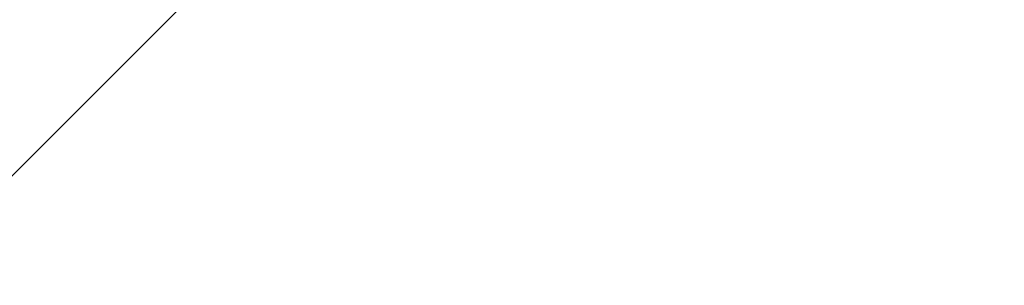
# Model space of a CAD drawing. Header units: millimetres. Extents: x -1777 to 1198744, y 17256 to 76241.
# Tile 152 of 201: x 128308.07 to 128323.48, y 52477.27 to 52481.43. Entities that reach past the tile are written whole.
import ezdxf

# ---------------------------------------------------------------- set-up
doc = ezdxf.new("R2010")
doc.units = ezdxf.units.MM
doc.layers.add('Beschriftung', color=7, linetype='Continuous', lineweight=9)
doc.styles.add('LBB3.5M1000', font='isocp.shx', dxfattribs={"height": 3.5})

msp = doc.modelspace()

# ---------------------------------------------------------------- hatches: boundary and pattern name
h = msp.add_hatch()
h.set_pattern_fill('ANSI33', color=256, scale=50)
h.set_pattern_definition([(45, (42400.1, 91172.18), (-224.5064, 224.5064), []), (45, (42624.6, 91172.18), (-224.5064, 224.5064), [158.75, -79.375])])
h.paths.add_polyline_path([(128396.39671, 52816.36326), (127935.59851, 52811.17604), (127935.59851, 52477.17604), (128053.09713, 52477.17604), (128053.09713, 52479.17604), (128213.09713, 52479.17604), (128338.18417, 52477.17604), (128338.18417, 52467.17604), (128384.58417, 52467.17604), (128494.94887, 52466.81276)])

# ---------------------------------------------------------------- texts
at = {"layer": 'Beschriftung', "insert": (-641.05085, 52759.07674), "char_height": 500, "width": 7399.7669481, "attachment_point": 1, "style": 'LBB3.5M1000'}
msp.add_mtext('\\pi2004.5;{\\fArial|b0|i0|c0|p34;TOP VIEW\\P\\pi1431.8;\\fArial|b0|i1|c0|p34;DRAUFSICHT\\P\\pi64.583;\\fArial|b0|i0|c0|p34;\\H0.6x;(SECTION THROUGH PUMP HOUSE)\\P\\pi330.31;\\fArial|b0|i1|c0|p34;(SCHNITT DURCH PUMPENHAUS)}', dxfattribs=at)

doc.saveas('drawing.dxf')
